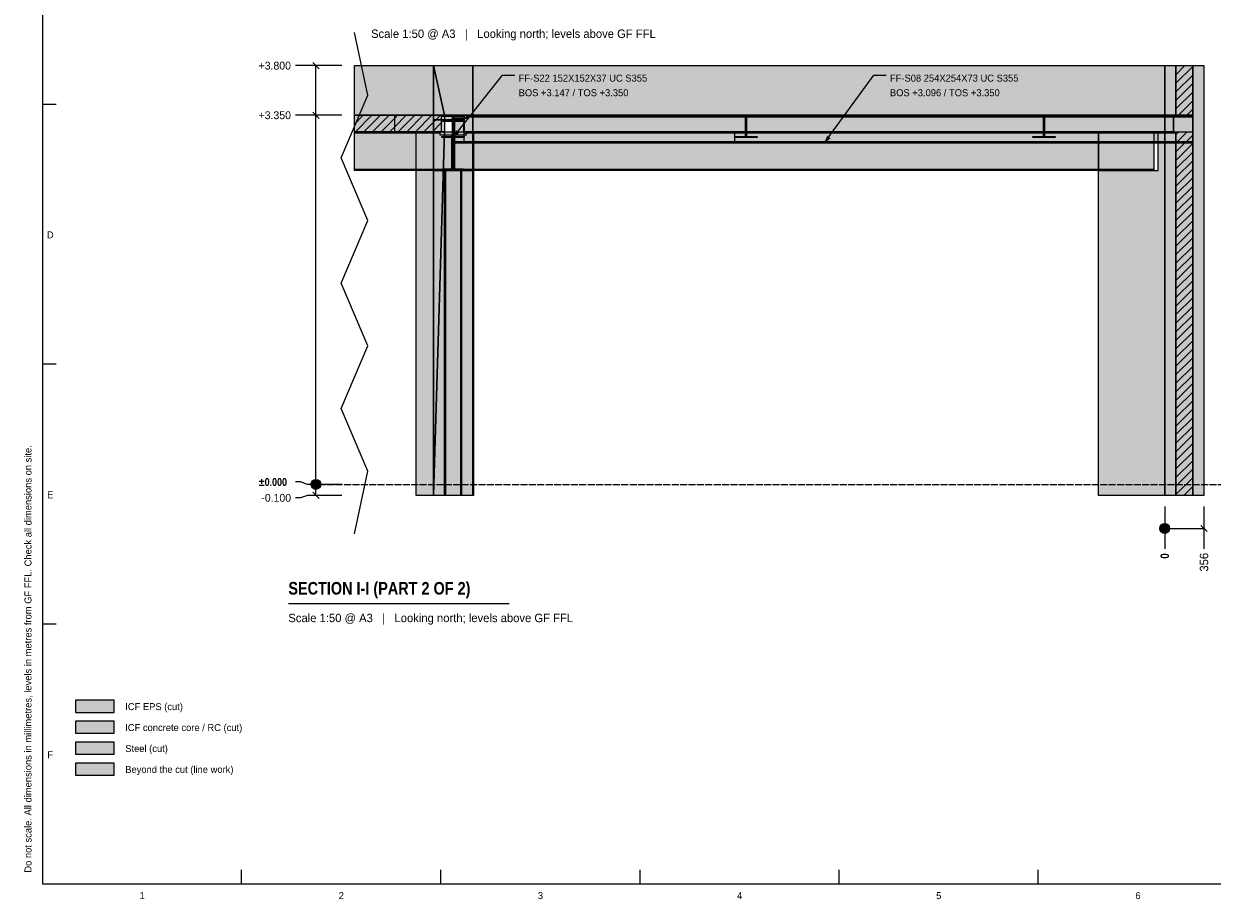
# Model space of a CAD drawing. Header units: millimetres. Extents: x 17 to 413, y 4 to 292.
# Tile 1 of 3: x 17 to 232, y 4 to 163. Entities that reach past the tile are written whole.
import ezdxf
from ezdxf.enums import TextEntityAlignment as Align

# ---------------------------------------------------------------- set-up
doc = ezdxf.new("R2010")
doc.units = ezdxf.units.MM
doc.linetypes.add('DASHED', pattern=[1.524, 1.27, -0.254])
for name, color, linetype in [('FILL-C_BDBDBF', 7, 'Continuous'), ('FILL-EPS', 7, 'Continuous'), ('FILL-INK', 7, 'Continuous'), ('FILL-LIGHT', 7, 'Continuous'), ('FILL-STEEL', 7, 'Continuous'), ('FILL-WHITE', 7, 'Continuous'), ('LINE-CORE', 7, 'Continuous'), ('LINE-INK', 7, 'Continuous'), ('LINE-STEEL-DASH', 7, 'DASHED'), ('LINE-STEEL_GREY', 7, 'Continuous'), ('TEXT-INK', 7, 'Continuous'), ('TEXT-STEEL_GREY', 7, 'Continuous')]:
    doc.layers.add(name, color=color, linetype=linetype)
doc.styles.add('OpenSansCondensed-Bold', font='OpenSansCondensed-Bold.ttf')

msp = doc.modelspace()

# ---------------------------------------------------------------- hatches: boundary and pattern name
at = {"layer": 'FILL-C_BDBDBF', "true_color": 0xbdbdbf}
h = msp.add_hatch(color=9, dxfattribs=at)
h.dxf.hatch_style = 1
h.paths.add_polyline_path([(228.63, 144.83), (228.63, 146.49), (225.85, 146.49), (225.58, 146.49), (225.58, 155.47), (227.41, 155.47), (228.63, 155.47), (228.63, 77.47), (226.81, 77.47), (225.58, 77.47), (225.58, 143.44), (226.33, 143.44), (228.63, 143.44)])
h = msp.add_hatch(color=9, dxfattribs=at)
h.dxf.hatch_style = 1
h.paths.add_polyline_path([(26, 34.3), (33, 34.3), (33, 36.5), (26, 36.5)])
at = {"layer": 'FILL-EPS', "true_color": 0xccffff}
h = msp.add_hatch(color=7, dxfattribs=at)
h.dxf.hatch_style = 1
h.paths.add_polyline_path([(223.55, 150.56), (223.55, 155.47), (225.58, 155.47), (225.58, 146.49), (223.55, 146.49)])
h = msp.add_hatch(color=7, dxfattribs=at)
h.dxf.hatch_style = 1
h.paths.add_polyline_path([(230.66, 119.74), (230.66, 77.47), (228.63, 77.47), (228.63, 155.47), (230.66, 155.47)])
h = msp.add_hatch(color=7, dxfattribs=at)
h.dxf.hatch_style = 1
h.paths.add_polyline_path([(223.55, 113.53), (223.55, 143.44), (225.58, 143.44), (225.58, 77.47), (223.55, 77.47)])
h = msp.add_hatch(color=7, dxfattribs=at)
h.dxf.hatch_style = 1
h.paths.add_polyline_path([(26, 38.1), (33, 38.1), (33, 40.3), (26, 40.3)])
at = {"layer": 'FILL-INK', "true_color": 0x1a1a1f}
h = msp.add_hatch(color=250, dxfattribs=at)
h.dxf.hatch_style = 1
h.paths.add_polyline_path([(94.46, 142.4), (95.04, 143.74), (95.63, 143.27)])
h = msp.add_hatch(color=250, dxfattribs=at)
h.dxf.hatch_style = 1
h.paths.add_polyline_path([(161.8, 141.39), (162.32, 142.74), (162.94, 142.29)])
at = {"layer": 'FILL-LIGHT', "true_color": 0xcccccf}
h = msp.add_hatch(color=254, dxfattribs=at)
h.dxf.hatch_style = 1
h.paths.add_polyline_path([(83.82, 146.47), (83.82, 143.9), (83.82, 143.47), (80.34, 143.47), (76.59, 143.47), (76.59, 146.47)])
h = msp.add_hatch(color=254, dxfattribs=at)
h.dxf.hatch_style = 1
h.paths.add_polyline_path([(85.11, 146.47), (92.33, 146.47), (92.33, 143.9), (92.33, 143.47), (91.1, 143.47), (83.88, 143.47), (83.88, 146.03), (83.88, 146.47)])
at = {"layer": 'FILL-STEEL', "true_color": 0x0d2973}
h = msp.add_hatch(color=166, dxfattribs=at)
h.dxf.hatch_style = 1
h.paths.add_polyline_path([(92.43, 142.4), (92.43, 142.44), (92.43, 142.62), (94.1, 142.62), (94.39, 142.62), (94.39, 143.16), (94.39, 146.25), (92.72, 146.25), (92.43, 146.25), (92.43, 146.28), (92.43, 146.47), (95.9, 146.47), (96.5, 146.47), (96.5, 146.44), (96.5, 146.25), (94.82, 146.25), (94.54, 146.25), (94.54, 145.71), (94.54, 142.62), (96.21, 142.62), (96.5, 142.62), (96.5, 142.59), (96.5, 142.4), (93.03, 142.4)])
h = msp.add_hatch(color=166, dxfattribs=at)
h.dxf.hatch_style = 1
h.paths.add_polyline_path([(94.74, 141.67), (94.74, 141.67), (94.74, 145.86), (94.74, 146.01), (94.82, 146.01), (97, 146.01), (97, 146.03), (97, 146.18), (97, 146.18), (97, 146.47), (160.77, 146.47), (228.66, 146.47), (228.66, 146.32), (228.66, 146.18), (228.66, 146.18), (228.66, 141.83), (228.66, 141.67), (228.66, 141.67), (228.66, 141.39), (164.9, 141.39), (97, 141.39), (95.91, 141.39), (94.74, 141.39), (94.74, 141.53)])
h = msp.add_hatch(color=166, dxfattribs=at)
h.dxf.hatch_style = 1
h.paths.add_polyline_path([(26, 30.5), (33, 30.5), (33, 32.7), (26, 32.7)])
at = {"layer": 'FILL-WHITE', "true_color": 0xffffff}
h = msp.add_hatch(color=7, dxfattribs=at)
h.dxf.hatch_style = 1
h.paths.add_polyline_path([(90.91, 155.47), (90.91, 77.47), (87.76, 77.47), (87.76, 143.48), (76.59, 143.48), (76.59, 155.47)])
h = msp.add_hatch(color=7, dxfattribs=at)
h.dxf.hatch_style = 1
h.paths.add_polyline_path([(90.91, 155.47), (90.91, 146.49), (76.59, 146.49), (76.59, 155.47)])
h = msp.add_hatch(color=7, dxfattribs=at)
h.dxf.hatch_style = 1
h.paths.add_polyline_path([(90.91, 155.47), (92.94, 146.49), (92.94, 143.44), (92.94, 143.41), (92.94, 143.41), (90.91, 77.47), (90.91, 155.47), (90.91, 155.5)])
h = msp.add_hatch(color=7, dxfattribs=at)
h.dxf.hatch_style = 1
h.paths.add_polyline_path([(90.91, 155.47), (98.02, 155.47), (98.03, 155.48), (98.03, 155.47), (98.03, 155.47), (98.03, 146.49), (98.02, 146.49), (96.48, 146.49), (96.48, 143.48), (96.4, 143.48), (96.4, 145.66), (92.94, 145.66), (90.91, 145.66)])
h = msp.add_hatch(color=7, dxfattribs=at)
h.dxf.hatch_style = 1
h.paths.add_polyline_path([(98.03, 155.47), (98.03, 143.48), (96.4, 143.48), (96.4, 145.66), (90.91, 145.66), (90.91, 155.47)])
h = msp.add_hatch(color=7, dxfattribs=at)
h.dxf.hatch_style = 1
h.paths.add_polyline_path([(98.02, 155.47), (98.02, 146.49), (92.94, 146.49), (92.94, 145.66), (90.91, 145.66), (90.91, 155.47)])
h = msp.add_hatch(color=7, dxfattribs=at)
h.dxf.hatch_style = 1
h.paths.add_polyline_path([(90.91, 155.47), (98.02, 155.47), (98.02, 146.49), (92.94, 146.49), (92.94, 143.44), (98.02, 143.44), (98.02, 77.47), (90.91, 77.47)])
h = msp.add_hatch(color=7, dxfattribs=at)
h.dxf.hatch_style = 1
h.paths.add_polyline_path([(98.02, 155.47), (98.02, 146.49), (92.94, 146.49), (90.91, 155.47)])
h = msp.add_hatch(color=7, dxfattribs=at)
h.dxf.hatch_style = 1
h.paths.add_polyline_path([(90.91, 155.47), (98.02, 155.47), (98.02, 143.45), (98.02, 143.44), (98.02, 77.47), (98.02, 77.47), (98.02, 77.46), (98.02, 77.47), (90.91, 77.47), (90.91, 143.44), (98.02, 143.44), (98.02, 146.49), (90.91, 146.49)])
h = msp.add_hatch(color=7, dxfattribs=at)
h.dxf.hatch_style = 1
h.paths.add_polyline_path([(98.02, 155.48), (98.02, 155.47), (98.02, 155.47)])
h = msp.add_hatch(color=7, dxfattribs=at)
h.dxf.hatch_style = 1
h.paths.add_polyline_path([(223.55, 155.47), (223.55, 77.47), (211.52, 77.47), (211.52, 136.44), (222.34, 136.44), (222.34, 143.48), (98.17, 143.48), (98.17, 77.47), (98.17, 77.46), (98.17, 77.47), (98.03, 77.47), (98.03, 136.45), (98.06, 136.45), (98.06, 143.48), (98.03, 143.48), (98.03, 155.47)])
h = msp.add_hatch(color=7, dxfattribs=at)
h.dxf.hatch_style = 1
h.paths.add_polyline_path([(98.03, 155.47), (223.55, 155.47), (223.55, 146.49), (98.03, 146.49)])
h = msp.add_hatch(color=7, dxfattribs=at)
h.dxf.hatch_style = 1
h.paths.add_polyline_path([(223.55, 146.49), (223.55, 146.49), (223.55, 155.47), (223.55, 155.47), (223.55, 155.48), (223.55, 155.47), (230.66, 155.47), (230.66, 77.47), (223.55, 77.47), (223.55, 77.44), (223.55, 77.44), (223.55, 77.44), (223.55, 77.44), (223.55, 143.44), (223.55, 143.44), (225.11, 143.44), (225.11, 146.49), (223.55, 146.49), (223.55, 146.49)])
h = msp.add_hatch(color=7, dxfattribs=at)
h.dxf.hatch_style = 1
h.paths.add_polyline_path([(230.66, 155.47), (230.66, 77.47), (223.55, 77.47), (223.55, 155.47)])
h = msp.add_hatch(color=7, dxfattribs=at)
h.dxf.hatch_style = 1
h.paths.add_polyline_path([(230.66, 155.47), (230.66, 77.47), (223.55, 77.47), (223.55, 143.44), (228.63, 143.44), (228.63, 146.49), (223.55, 146.49), (223.55, 155.47)])
h = msp.add_hatch(color=7, dxfattribs=at)
h.dxf.hatch_style = 1
h.paths.add_polyline_path([(106.06, 148.97), (130.88, 148.97), (130.88, 154.36), (106.06, 154.36)])
h = msp.add_hatch(color=7, dxfattribs=at)
h.dxf.hatch_style = 1
h.paths.add_polyline_path([(173.4, 148.97), (198.22, 148.97), (198.22, 154.36), (173.4, 154.36)])
h = msp.add_hatch(color=7, dxfattribs=at)
h.dxf.hatch_style = 1
h.paths.add_polyline_path([(90.91, 146.49), (90.91, 143.44), (87.76, 143.44), (87.76, 143.48), (76.59, 143.48), (76.59, 146.49)])
h = msp.add_hatch(color=7, dxfattribs=at)
h.dxf.hatch_style = 1
h.paths.add_polyline_path([(90.91, 143.44), (90.91, 146.49), (92.94, 146.49), (92.94, 143.44), (90.91, 143.44)])
h = msp.add_hatch(color=7, dxfattribs=at)
h.dxf.hatch_style = 1
h.paths.add_polyline_path([(92.94, 145.66), (92.94, 143.44), (98.02, 143.44), (98.02, 77.47), (90.91, 77.47), (90.91, 145.66)])
h = msp.add_hatch(color=7, dxfattribs=at)
h.dxf.hatch_style = 1
h.paths.add_polyline_path([(92.43, 142.62), (94.39, 142.62), (94.39, 146.25), (92.43, 146.25), (92.43, 146.47), (96.5, 146.47), (96.5, 146.25), (94.54, 146.25), (94.54, 142.62), (96.5, 142.62), (96.5, 142.4), (92.43, 142.4)])
h = msp.add_hatch(color=7, dxfattribs=at)
h.dxf.hatch_style = 1
h.paths.add_polyline_path([(92.52, 145.65), (92.52, 145.65), (92.55, 145.65), (92.52, 145.65)])
h = msp.add_hatch(color=7, dxfattribs=at)
h.dxf.hatch_style = 1
h.paths.add_polyline_path([(92.55, 136.77), (94.36, 136.77), (94.36, 145.33), (92.55, 145.33), (92.55, 145.65), (96.38, 145.65), (96.38, 145.33), (94.56, 145.33), (94.56, 136.77), (96.38, 136.77), (96.38, 136.45), (92.55, 136.45)])
h = msp.add_hatch(color=7, dxfattribs=at)
h.dxf.hatch_style = 1
h.paths.add_polyline_path([(92.55, 145.65), (96.38, 145.65), (96.38, 145.33), (94.56, 145.33), (94.56, 136.77), (96.38, 136.77), (96.38, 136.45), (92.55, 136.45), (92.55, 136.77), (94.36, 136.77), (94.36, 145.33), (92.55, 145.33), (92.55, 145.65)])
h = msp.add_hatch(color=7, dxfattribs=at)
h.dxf.hatch_style = 1
h.paths.add_polyline_path([(94.74, 146.01), (97, 146.01), (97, 146.18), (228.66, 146.18), (228.66, 141.67), (97, 141.67), (94.74, 141.67)])
h = msp.add_hatch(color=7, dxfattribs=at)
h.dxf.hatch_style = 1
h.paths.add_polyline_path([(94.76, 145.91), (96.88, 145.91), (96.88, 146.18), (228.66, 146.18), (228.66, 141.67), (96.88, 141.67), (94.76, 141.67)])
h = msp.add_hatch(color=7, dxfattribs=at)
h.dxf.hatch_style = 1
h.paths.add_polyline_path([(96.88, 145.91), (96.88, 146.18), (228.66, 146.18), (228.66, 141.67), (96.88, 141.67), (94.76, 141.67), (94.76, 145.91)])
h = msp.add_hatch(color=7, dxfattribs=at)
h.dxf.hatch_style = 1
h.paths.add_polyline_path([(96.41, 145.65), (96.41, 145.65), (96.41, 145.65), (96.38, 145.65)])
h = msp.add_hatch(color=7, dxfattribs=at)
h.dxf.hatch_style = 1
h.paths.add_polyline_path([(96.48, 143.48), (96.48, 146.49), (98.03, 146.49), (98.03, 143.48)])
h = msp.add_hatch(color=7, dxfattribs=at)
h.dxf.hatch_style = 1
h.paths.add_polyline_path([(96.53, 146.47), (96.53, 146.47), (96.53, 146.47), (96.53, 146.47), (96.5, 146.47)])
h = msp.add_hatch(color=7, dxfattribs=at)
h.dxf.hatch_style = 1
h.paths.add_polyline_path([(96.88, 146.18), (96.88, 146.47), (228.66, 146.47), (228.66, 146.18), (96.88, 146.18)])
h = msp.add_hatch(color=7, dxfattribs=at)
h.dxf.hatch_style = 1
h.paths.add_polyline_path([(228.66, 146.47), (228.66, 146.18), (96.88, 146.18), (96.88, 146.47)])
h = msp.add_hatch(color=7, dxfattribs=at)
h.dxf.hatch_style = 1
h.paths.add_polyline_path([(97, 146.18), (97, 146.47), (228.66, 146.47), (228.66, 146.18), (97, 146.18)])
h = msp.add_hatch(color=7, dxfattribs=at)
h.dxf.hatch_style = 1
h.paths.add_polyline_path([(98.06, 143.48), (98.03, 143.48), (98.03, 146.49), (223.55, 146.49), (223.55, 146.49), (223.56, 146.5), (223.58, 146.5), (223.58, 146.5), (223.58, 146.5), (223.58, 146.49), (223.55, 146.49), (223.55, 143.44), (222.34, 143.44), (222.34, 143.48), (98.17, 143.48), (98.17, 143.44), (98.06, 143.44)])
h = msp.add_hatch(color=7, dxfattribs=at)
h.dxf.hatch_style = 1
h.paths.add_polyline_path([(145.52, 146.47), (145.52, 146.47), (145.54, 146.47), (145.55, 146.47), (149.62, 146.47), (149.62, 146.25), (147.66, 146.25), (147.66, 145.95), (147.66, 142.62), (149.62, 142.62), (149.62, 142.4), (145.55, 142.4), (145.55, 142.62), (147.51, 142.62), (147.51, 146.25), (145.55, 146.25), (145.55, 146.47), (145.52, 146.47)])
h = msp.add_hatch(color=7, dxfattribs=at)
h.dxf.hatch_style = 1
h.paths.add_polyline_path([(145.55, 142.62), (147.51, 142.62), (147.51, 145.95), (147.51, 146.25), (145.55, 146.25), (145.55, 146.47), (149.62, 146.47), (149.62, 146.25), (147.66, 146.25), (147.66, 142.62), (149.62, 142.62), (149.62, 142.4), (145.55, 142.4)])
h = msp.add_hatch(color=7, dxfattribs=at)
h.dxf.hatch_style = 1
h.paths.add_polyline_path([(145.55, 142.62), (147.51, 142.62), (147.51, 145.95), (147.66, 145.95), (147.66, 142.62), (149.62, 142.62), (149.62, 142.4), (145.55, 142.4)])
h = msp.add_hatch(color=7, dxfattribs=at)
h.dxf.hatch_style = 1
h.paths.add_polyline_path([(147.51, 142.62), (147.51, 145.95), (147.66, 145.95), (147.66, 142.62), (149.62, 142.62), (149.62, 142.4), (145.55, 142.4), (145.55, 142.62)])
h = msp.add_hatch(color=7, dxfattribs=at)
h.dxf.hatch_style = 1
h.paths.add_polyline_path([(149.65, 146.47), (149.65, 146.47), (149.65, 146.47), (149.65, 146.47), (149.62, 146.47)])
h = msp.add_hatch(color=7, dxfattribs=at)
h.dxf.hatch_style = 1
h.paths.add_polyline_path([(199.58, 146.47), (199.58, 146.47), (199.6, 146.47), (199.61, 146.47), (203.68, 146.47), (203.68, 146.25), (201.72, 146.25), (201.72, 145.95), (201.72, 142.62), (203.68, 142.62), (203.68, 142.4), (199.61, 142.4), (199.61, 142.62), (201.57, 142.62), (201.57, 146.25), (199.61, 146.25), (199.61, 146.47), (199.58, 146.47)])
h = msp.add_hatch(color=7, dxfattribs=at)
h.dxf.hatch_style = 1
h.paths.add_polyline_path([(199.61, 142.62), (201.57, 142.62), (201.57, 145.95), (201.57, 146.25), (199.61, 146.25), (199.61, 146.47), (203.68, 146.47), (203.68, 146.25), (201.72, 146.25), (201.72, 142.62), (203.68, 142.62), (203.68, 142.4), (199.61, 142.4)])
h = msp.add_hatch(color=7, dxfattribs=at)
h.dxf.hatch_style = 1
h.paths.add_polyline_path([(199.61, 142.62), (201.57, 142.62), (201.57, 145.95), (201.72, 145.95), (201.72, 142.62), (203.68, 142.62), (203.68, 142.4), (199.61, 142.4)])
h = msp.add_hatch(color=7, dxfattribs=at)
h.dxf.hatch_style = 1
h.paths.add_polyline_path([(201.57, 142.62), (201.57, 145.95), (201.72, 145.95), (201.72, 142.62), (203.68, 142.62), (203.68, 142.4), (199.61, 142.4), (199.61, 142.62)])
h = msp.add_hatch(color=7, dxfattribs=at)
h.dxf.hatch_style = 1
h.paths.add_polyline_path([(203.71, 146.47), (203.71, 146.47), (203.71, 146.47), (203.71, 146.47), (203.68, 146.47)])
h = msp.add_hatch(color=7, dxfattribs=at)
h.dxf.hatch_style = 1
h.paths.add_polyline_path([(223.55, 146.49), (225.11, 146.49), (225.11, 143.44), (223.55, 143.44)])
h = msp.add_hatch(color=7, dxfattribs=at)
h.dxf.hatch_style = 1
h.paths.add_polyline_path([(92.04, 143.47), (92.04, 143.27), (76.59, 143.27), (76.59, 143.47)])
h = msp.add_hatch(color=7, dxfattribs=at)
h.dxf.hatch_style = 1
h.paths.add_polyline_path([(92.04, 143.47), (92.04, 143.27), (76.59, 143.27), (76.59, 143.47)])
h = msp.add_hatch(color=7, dxfattribs=at)
h.dxf.hatch_style = 1
h.paths.add_polyline_path([(92.04, 143.27), (92.04, 142.91), (94.16, 142.91), (94.16, 136.63), (92.04, 136.63), (76.59, 136.63), (76.59, 143.27)])
h = msp.add_hatch(color=7, dxfattribs=at)
h.dxf.hatch_style = 1
h.paths.add_polyline_path([(92.04, 143.27), (92.04, 142.91), (94.16, 142.91), (94.16, 136.63), (92.04, 136.63), (76.59, 136.63), (76.59, 143.27)])
h = msp.add_hatch(color=7, dxfattribs=at)
h.dxf.hatch_style = 1
h.paths.add_polyline_path([(87.76, 77.47), (87.76, 143.44), (90.91, 143.44), (90.91, 77.47)])
h = msp.add_hatch(color=7, dxfattribs=at)
h.dxf.hatch_style = 1
h.paths.add_polyline_path([(92.94, 143.44), (98.02, 143.44), (98.02, 77.47), (90.91, 77.47), (92.94, 143.44)])
h = msp.add_hatch(color=7, dxfattribs=at)
h.dxf.hatch_style = 1
h.paths.add_polyline_path([(94.76, 136.63), (94.76, 142.91), (96.88, 142.91), (96.88, 143.27), (221.54, 143.27), (221.54, 136.63), (96.88, 136.63)])
h = msp.add_hatch(color=7, dxfattribs=at)
h.dxf.hatch_style = 1
h.paths.add_polyline_path([(96.88, 142.91), (96.88, 143.27), (221.54, 143.27), (221.54, 136.63), (96.88, 136.63), (94.76, 136.63), (94.76, 142.91)])
h = msp.add_hatch(color=7, dxfattribs=at)
h.dxf.hatch_style = 1
h.paths.add_polyline_path([(96.5, 143.47), (145.54, 143.47), (145.54, 143.27), (96.5, 143.27)])
h = msp.add_hatch(color=7, dxfattribs=at)
h.dxf.hatch_style = 1
h.paths.add_polyline_path([(145.54, 143.47), (145.54, 141.47), (96.5, 141.47), (96.5, 143.47)])
h = msp.add_hatch(color=7, dxfattribs=at)
h.dxf.hatch_style = 1
h.paths.add_polyline_path([(96.5, 141.47), (96.5, 143.27), (145.54, 143.27), (145.54, 141.47), (96.5, 141.47)])
h = msp.add_hatch(color=7, dxfattribs=at)
h.dxf.hatch_style = 1
h.paths.add_polyline_path([(96.88, 143.27), (96.88, 143.47), (221.54, 143.47), (221.54, 143.27), (96.88, 143.27)])
h = msp.add_hatch(color=7, dxfattribs=at)
h.dxf.hatch_style = 1
h.paths.add_polyline_path([(221.54, 143.47), (221.54, 143.27), (96.88, 143.27), (96.88, 143.47)])
h = msp.add_hatch(color=7, dxfattribs=at)
h.dxf.hatch_style = 1
h.paths.add_polyline_path([(98.03, 77.46), (98.03, 77.47), (98.03, 136.45), (98.06, 136.45), (98.06, 143.44), (98.17, 143.44), (98.17, 143.47), (98.17, 143.44), (98.17, 77.47), (98.03, 77.47), (98.03, 77.46)])
h = msp.add_hatch(color=7, dxfattribs=at)
h.dxf.hatch_style = 1
h.paths.add_polyline_path([(98.1, 143.47), (225.58, 143.47), (225.58, 143.27), (98.1, 143.27)])
h = msp.add_hatch(color=7, dxfattribs=at)
h.dxf.hatch_style = 1
h.paths.add_polyline_path([(225.58, 143.47), (225.58, 141.47), (98.1, 141.47), (98.1, 143.47)])
h = msp.add_hatch(color=7, dxfattribs=at)
h.dxf.hatch_style = 1
h.paths.add_polyline_path([(145.54, 143.47), (145.54, 141.47), (98.1, 141.47), (98.1, 143.47)])
h = msp.add_hatch(color=7, dxfattribs=at)
h.dxf.hatch_style = 1
h.paths.add_polyline_path([(98.1, 143.47), (145.54, 143.47), (145.54, 143.27), (98.1, 143.27)])
h = msp.add_hatch(color=7, dxfattribs=at)
h.dxf.hatch_style = 1
h.paths.add_polyline_path([(98.1, 143.27), (225.58, 143.27), (225.58, 141.47), (98.1, 141.47)])
h = msp.add_hatch(color=7, dxfattribs=at)
h.dxf.hatch_style = 1
h.paths.add_polyline_path([(98.1, 143.27), (145.54, 143.27), (145.54, 141.47), (98.1, 141.47)])
h = msp.add_hatch(color=7, dxfattribs=at)
h.dxf.hatch_style = 1
h.paths.add_polyline_path([(211.52, 143.44), (211.52, 143.44), (211.52, 143.44), (211.53, 143.44), (211.53, 136.44), (222.35, 136.44), (222.35, 143.44), (223.55, 143.44), (223.55, 77.47), (211.52, 77.47)])
h = msp.add_hatch(color=7, dxfattribs=at)
h.dxf.hatch_style = 1
h.paths.add_polyline_path([(94.74, 141.67), (97, 141.67), (228.66, 141.67), (228.66, 141.39), (97, 141.39), (94.74, 141.39)])
h = msp.add_hatch(color=7, dxfattribs=at)
h.dxf.hatch_style = 1
h.paths.add_polyline_path([(94.76, 141.67), (96.88, 141.67), (228.66, 141.67), (228.66, 141.39), (96.88, 141.39), (94.76, 141.39)])
h = msp.add_hatch(color=7, dxfattribs=at)
h.dxf.hatch_style = 1
h.paths.add_polyline_path([(228.66, 141.67), (228.66, 141.39), (96.88, 141.39), (94.76, 141.39), (94.76, 141.67)])
h = msp.add_hatch(color=7, dxfattribs=at)
h.dxf.hatch_style = 1
h.paths.add_polyline_path([(92.04, 136.63), (94.16, 136.63), (94.16, 136.44), (92.04, 136.44), (76.59, 136.44), (76.59, 136.63)])
h = msp.add_hatch(color=7, dxfattribs=at)
h.dxf.hatch_style = 1
h.paths.add_polyline_path([(92.04, 136.63), (94.16, 136.63), (94.16, 136.44), (92.04, 136.44), (76.59, 136.44), (76.59, 136.63)])
h = msp.add_hatch(color=7, dxfattribs=at)
h.dxf.hatch_style = 1
h.paths.add_polyline_path([(90.91, 136.45), (98.02, 136.45), (98.03, 136.48), (98.03, 136.48), (98.03, 77.47), (98.02, 77.47), (90.91, 77.47)])
h = msp.add_hatch(color=7, dxfattribs=at)
h.dxf.hatch_style = 1
h.paths.add_polyline_path([(98.03, 136.45), (98.03, 77.47), (90.91, 77.47), (90.91, 136.45)])
h = msp.add_hatch(color=7, dxfattribs=at)
h.dxf.hatch_style = 1
h.paths.add_polyline_path([(98.02, 136.45), (98.02, 77.47), (90.91, 77.47), (90.91, 136.45)])
h = msp.add_hatch(color=7, dxfattribs=at)
h.dxf.hatch_style = 1
h.paths.add_polyline_path([(90.91, 136.45), (98.02, 136.45), (98.02, 77.47), (90.91, 77.47)])
h = msp.add_hatch(color=7, dxfattribs=at)
h.dxf.hatch_style = 1
h.paths.add_polyline_path([(93.08, 136.45), (93.08, 77.47), (92.94, 77.47), (92.94, 136.45)])
h = msp.add_hatch(color=7, dxfattribs=at)
h.dxf.hatch_style = 1
h.paths.add_polyline_path([(92.94, 136.45), (93.08, 136.45), (93.08, 77.47), (92.94, 77.47)])
h = msp.add_hatch(color=7, dxfattribs=at)
h.dxf.hatch_style = 1
h.paths.add_polyline_path([(93.08, 136.45), (93.08, 77.47), (92.94, 77.47), (92.94, 136.45)])
h = msp.add_hatch(color=7, dxfattribs=at)
h.dxf.hatch_style = 1
h.paths.add_polyline_path([(92.94, 136.45), (93.08, 136.45), (93.08, 77.47), (92.94, 77.47)])
h = msp.add_hatch(color=7, dxfattribs=at)
h.dxf.hatch_style = 1
h.paths.add_polyline_path([(93.08, 136.45), (95.85, 136.45), (95.85, 77.47), (93.08, 77.47), (93.08, 136.45)])
h = msp.add_hatch(color=7, dxfattribs=at)
h.dxf.hatch_style = 1
h.paths.add_polyline_path([(93.08, 77.47), (93.08, 136.45), (95.85, 136.45), (95.85, 77.47), (93.08, 77.47)])
h = msp.add_hatch(color=7, dxfattribs=at)
h.dxf.hatch_style = 1
h.paths.add_polyline_path([(93.08, 136.45), (95.85, 136.45), (95.85, 77.47), (93.08, 77.47), (93.08, 136.45)])
h = msp.add_hatch(color=7, dxfattribs=at)
h.dxf.hatch_style = 1
h.paths.add_polyline_path([(93.08, 77.47), (93.08, 136.45), (95.85, 136.45), (95.85, 77.47), (93.08, 77.47)])
h = msp.add_hatch(color=7, dxfattribs=at)
h.dxf.hatch_style = 1
h.paths.add_polyline_path([(94.76, 136.63), (96.88, 136.63), (221.54, 136.63), (221.54, 136.44), (96.88, 136.44), (94.76, 136.44)])
h = msp.add_hatch(color=7, dxfattribs=at)
h.dxf.hatch_style = 1
h.paths.add_polyline_path([(94.76, 136.63), (221.54, 136.63), (221.54, 136.44), (96.88, 136.44), (94.76, 136.44)])
h = msp.add_hatch(color=7, dxfattribs=at)
h.dxf.hatch_style = 1
h.paths.add_polyline_path([(95.99, 136.45), (95.99, 77.47), (95.85, 77.47), (95.85, 136.45)])
h = msp.add_hatch(color=7, dxfattribs=at)
h.dxf.hatch_style = 1
h.paths.add_polyline_path([(95.85, 136.45), (95.99, 136.45), (95.99, 77.47), (95.85, 77.47)])
h = msp.add_hatch(color=7, dxfattribs=at)
h.dxf.hatch_style = 1
h.paths.add_polyline_path([(95.99, 136.45), (95.99, 77.47), (95.85, 77.47), (95.85, 136.45)])
h = msp.add_hatch(color=7, dxfattribs=at)
h.dxf.hatch_style = 1
h.paths.add_polyline_path([(95.85, 136.45), (95.99, 136.45), (95.99, 77.47), (95.85, 77.47)])
h = msp.add_hatch(color=7, dxfattribs=at)
h.dxf.hatch_style = 1
h.paths.add_polyline_path([(70.49, 79.47), (70.46, 79.7), (70.37, 79.92), (70.22, 80.1), (70.04, 80.25), (69.82, 80.34), (69.59, 80.37), (69.35, 80.34), (69.14, 80.25), (68.95, 80.1), (68.81, 79.92), (68.72, 79.7), (68.69, 79.47), (68.72, 79.24), (68.81, 79.02), (68.95, 78.83), (69.14, 78.69), (69.35, 78.6), (69.59, 78.57), (69.82, 78.6), (70.04, 78.69), (70.22, 78.83), (70.37, 79.02), (70.46, 79.24)])
h = msp.add_hatch(color=7, dxfattribs=at)
h.dxf.hatch_style = 1
h.paths.add_polyline_path([(211.52, 77.47), (211.52, 77.47), (211.52, 77.46)])
h = msp.add_hatch(color=7, dxfattribs=at)
h.dxf.hatch_style = 1
h.paths.add_polyline_path([(224.44, 71.47), (224.41, 71.7), (224.32, 71.92), (224.18, 72.1), (223.99, 72.25), (223.78, 72.34), (223.54, 72.37), (223.31, 72.34), (223.09, 72.25), (222.91, 72.1), (222.76, 71.92), (222.67, 71.7), (222.64, 71.47), (222.67, 71.24), (222.76, 71.02), (222.91, 70.83), (223.09, 70.69), (223.31, 70.6), (223.54, 70.57), (223.78, 70.6), (223.99, 70.69), (224.18, 70.83), (224.32, 71.02), (224.41, 71.24)])
h = msp.add_hatch(color=7, dxfattribs=at)
h.dxf.hatch_style = 1
h.paths.add_polyline_path([(26, 26.7), (33, 26.7), (33, 28.9), (26, 28.9)])

# ---------------------------------------------------------------- linework, layer by layer
at = {"layer": 'LINE-CORE', "lineweight": 5}
for points in [[(90.91, 155.47), (90.91, 155.47), (90.91, 77.47), (90.91, 77.47), (90.91, 77.47), (90.91, 77.47), (87.76, 77.47), (87.76, 143.48), (76.59, 143.48), (76.59, 155.47)], [(90.91, 155.47), (90.91, 155.47), (90.91, 155.47), (90.91, 155.47), (90.91, 146.49), (76.59, 146.49), (76.59, 155.47)], [(90.91, 155.47), (92.94, 146.49), (92.94, 143.44), (92.94, 143.44), (92.94, 143.44), (92.94, 143.41), (92.94, 143.41), (90.91, 77.47), (90.91, 155.47), (90.91, 155.5)], [(90.91, 155.47), (98.02, 155.47), (98.03, 155.48), (98.03, 155.47), (98.03, 155.47), (98.03, 146.49), (98.02, 146.49), (96.48, 146.49), (96.48, 143.48), (96.4, 143.48), (96.4, 145.66), (92.94, 145.66), (90.91, 145.66)], [(98.03, 155.47), (98.03, 155.47), (98.03, 143.48), (96.4, 143.48), (96.4, 145.66), (90.91, 145.66), (90.91, 155.47), (90.91, 155.47)], [(98.02, 155.47), (98.02, 146.49), (92.94, 146.49), (92.94, 145.66), (90.91, 145.66), (90.91, 155.47)], [(90.91, 155.47), (98.02, 155.47), (98.02, 146.49), (92.94, 146.49), (92.94, 143.44), (98.02, 143.44), (98.02, 77.47), (90.91, 77.47)], [(98.02, 155.47), (98.02, 146.49), (92.94, 146.49), (90.91, 155.47), (90.91, 155.47)], [(90.91, 155.47), (98.02, 155.47), (98.02, 143.45), (98.02, 143.44), (98.02, 77.47), (98.02, 77.47), (98.02, 77.47), (98.02, 77.46), (98.02, 77.47), (90.91, 77.47), (90.91, 143.44), (98.02, 143.44), (98.02, 146.49), (90.91, 146.49)], [(98.02, 155.48), (98.02, 155.47), (98.02, 155.47)], [(223.55, 155.47), (223.55, 77.47), (211.52, 77.47), (211.52, 136.44), (222.34, 136.44), (222.34, 143.48), (98.17, 143.48), (98.17, 77.47), (98.17, 77.46), (98.17, 77.47), (98.03, 77.47), (98.03, 136.45), (98.06, 136.45), (98.06, 143.48), (98.03, 143.48), (98.03, 155.47)], [(98.03, 155.47), (223.55, 155.47), (223.55, 146.49), (98.03, 146.49)], [(223.55, 146.49), (223.55, 146.49), (223.55, 155.47), (223.55, 155.47), (223.55, 155.48), (223.55, 155.47), (230.66, 155.47), (230.66, 77.47), (223.55, 77.47), (223.55, 77.44), (223.55, 77.44), (223.55, 77.44), (223.55, 77.44), (223.55, 143.44), (223.55, 143.44), (225.11, 143.44), (225.11, 146.49), (223.55, 146.49), (223.55, 146.49)], [(230.66, 155.47), (230.66, 77.47), (223.55, 77.47), (223.55, 155.47)], [(230.66, 155.47), (230.66, 77.47), (223.55, 77.47), (223.55, 143.44), (228.63, 143.44), (228.63, 146.49), (223.55, 146.49), (223.55, 155.47)], [(90.91, 146.49), (90.91, 143.44), (87.76, 143.44), (87.76, 143.48), (76.59, 143.48), (76.59, 146.49)], [(90.91, 143.44), (90.91, 143.44), (90.91, 146.49), (92.94, 146.49), (92.94, 146.49), (92.94, 146.49), (92.94, 146.49), (92.94, 143.44), (90.91, 143.44), (90.91, 143.44)], [(92.94, 145.66), (92.94, 143.44), (98.02, 143.44), (98.02, 77.47), (90.91, 77.47), (90.91, 145.66)], [(92.43, 142.62), (94.39, 142.62), (94.39, 146.25), (92.43, 146.25), (92.43, 146.47), (96.5, 146.47), (96.5, 146.25), (94.54, 146.25), (94.54, 142.62), (96.5, 142.62), (96.5, 142.4), (92.43, 142.4)], [(92.52, 145.65), (92.52, 145.65), (92.55, 145.65), (92.52, 145.65)], [(92.55, 136.77), (94.36, 136.77), (94.36, 145.33), (92.55, 145.33), (92.55, 145.65), (96.38, 145.65), (96.38, 145.65), (96.38, 145.65), (96.38, 145.65), (96.38, 145.33), (94.56, 145.33), (94.56, 136.77), (96.38, 136.77), (96.38, 136.45), (92.55, 136.45)], [(92.55, 145.65), (92.55, 145.65), (96.38, 145.65), (96.38, 145.33), (94.56, 145.33), (94.56, 136.77), (96.38, 136.77), (96.38, 136.45), (92.55, 136.45), (92.55, 136.77), (94.36, 136.77), (94.36, 145.33), (92.55, 145.33), (92.55, 145.65), (92.55, 145.65)], [(94.74, 146.01), (97, 146.01), (97, 146.18), (228.66, 146.18), (228.66, 141.67), (97, 141.67), (94.74, 141.67)], [(94.76, 145.91), (96.88, 145.91), (96.88, 146.18), (228.66, 146.18), (228.66, 141.67), (96.88, 141.67), (96.88, 141.67), (94.76, 141.67)], [(96.88, 145.91), (96.88, 146.18), (228.66, 146.18), (228.66, 141.67), (96.88, 141.67), (94.76, 141.67), (94.76, 145.91)], [(96.41, 145.65), (96.41, 145.65), (96.41, 145.65), (96.38, 145.65)], [(96.48, 143.48), (96.48, 146.49), (98.03, 146.49), (98.03, 146.49), (98.03, 143.48), (96.48, 143.48)], [(96.53, 146.47), (96.53, 146.47), (96.53, 146.47), (96.53, 146.47), (96.5, 146.47)], [(96.88, 146.18), (96.88, 146.47), (228.66, 146.47), (228.66, 146.47), (228.66, 146.47), (228.66, 146.47), (228.66, 146.18), (96.88, 146.18), (96.88, 146.18), (96.88, 146.18)], [(228.66, 146.47), (228.66, 146.18), (228.66, 146.18), (96.88, 146.18), (96.88, 146.47), (96.88, 146.47)], [(97, 146.18), (97, 146.47), (228.66, 146.47), (228.66, 146.47), (228.66, 146.47), (228.66, 146.47), (228.66, 146.18), (97, 146.18), (97, 146.18), (97, 146.18)], [(98.06, 143.48), (98.03, 143.48), (98.03, 146.49), (98.03, 146.49), (223.55, 146.49), (223.55, 146.49), (223.56, 146.5), (223.58, 146.5), (223.58, 146.5), (223.58, 146.5), (223.58, 146.49), (223.55, 146.49), (223.55, 143.44), (222.34, 143.44), (222.34, 143.48), (98.17, 143.48), (98.17, 143.44), (98.06, 143.44)], [(145.52, 146.47), (145.52, 146.47), (145.54, 146.47), (145.55, 146.47), (149.62, 146.47), (149.62, 146.25), (147.66, 146.25), (147.66, 145.95), (147.66, 145.95), (147.66, 142.62), (149.62, 142.62), (149.62, 142.4), (145.55, 142.4), (145.55, 142.62), (147.51, 142.62), (147.51, 146.25), (145.55, 146.25), (145.55, 146.47), (145.52, 146.47)], [(145.55, 142.62), (147.51, 142.62), (147.51, 145.95), (147.51, 146.25), (145.55, 146.25), (145.55, 146.47), (149.62, 146.47), (149.62, 146.25), (147.66, 146.25), (147.66, 142.62), (149.62, 142.62), (149.62, 142.4), (145.55, 142.4)], [(145.55, 142.62), (147.51, 142.62), (147.51, 145.95), (147.66, 145.95), (147.66, 145.95), (147.66, 142.62), (149.62, 142.62), (149.62, 142.4), (145.55, 142.4)], [(147.51, 142.62), (147.51, 145.95), (147.51, 145.95), (147.66, 145.95), (147.66, 142.62), (149.62, 142.62), (149.62, 142.4), (145.55, 142.4), (145.55, 142.62)], [(149.65, 146.47), (149.65, 146.47), (149.65, 146.47), (149.65, 146.47), (149.62, 146.47)], [(199.58, 146.47), (199.58, 146.47), (199.6, 146.47), (199.61, 146.47), (203.68, 146.47), (203.68, 146.25), (201.72, 146.25), (201.72, 145.95), (201.72, 145.95), (201.72, 142.62), (203.68, 142.62), (203.68, 142.4), (199.61, 142.4), (199.61, 142.62), (201.57, 142.62), (201.57, 146.25), (199.61, 146.25), (199.61, 146.47), (199.58, 146.47)], [(199.61, 142.62), (201.57, 142.62), (201.57, 145.95), (201.57, 146.25), (199.61, 146.25), (199.61, 146.47), (203.68, 146.47), (203.68, 146.25), (201.72, 146.25), (201.72, 142.62), (203.68, 142.62), (203.68, 142.4), (199.61, 142.4)], [(199.61, 142.62), (201.57, 142.62), (201.57, 145.95), (201.72, 145.95), (201.72, 145.95), (201.72, 142.62), (203.68, 142.62), (203.68, 142.4), (199.61, 142.4)], [(201.57, 142.62), (201.57, 145.95), (201.57, 145.95), (201.72, 145.95), (201.72, 142.62), (203.68, 142.62), (203.68, 142.4), (199.61, 142.4), (199.61, 142.62)], [(203.71, 146.47), (203.71, 146.47), (203.71, 146.47), (203.71, 146.47), (203.68, 146.47)], [(223.55, 146.49), (225.11, 146.49), (225.11, 143.44), (223.55, 143.44)], [(92.04, 143.47), (92.04, 143.47), (92.04, 143.27), (76.59, 143.27), (76.59, 143.47)], [(92.04, 143.47), (92.04, 143.27), (76.59, 143.27), (76.59, 143.47)], [(92.04, 143.27), (92.04, 142.91), (94.16, 142.91), (94.16, 142.91), (94.16, 136.63), (92.04, 136.63), (76.59, 136.63), (76.59, 143.27)], [(92.04, 143.27), (92.04, 142.91), (94.16, 142.91), (94.16, 136.63), (94.16, 136.63), (92.04, 136.63), (76.59, 136.63), (76.59, 143.27)], [(87.76, 77.47), (87.76, 143.44), (90.91, 143.44), (90.91, 143.44), (90.91, 77.47), (87.76, 77.47)], [(92.94, 143.44), (92.94, 143.44), (98.02, 143.44), (98.02, 77.47), (98.02, 77.47), (98.02, 77.47), (90.91, 77.47), (92.94, 143.44), (92.94, 143.44)], [(94.76, 136.63), (94.76, 142.91), (96.88, 142.91), (96.88, 143.27), (221.54, 143.27), (221.54, 136.63), (96.88, 136.63), (94.76, 136.63)], [(96.88, 142.91), (96.88, 143.27), (221.54, 143.27), (221.54, 136.63), (96.88, 136.63), (94.76, 136.63), (94.76, 142.91), (94.76, 142.91)], [(96.5, 143.47), (145.54, 143.47), (145.54, 143.27), (96.5, 143.27)], [(145.54, 143.47), (145.54, 141.47), (96.5, 141.47), (96.5, 143.47)], [(96.5, 141.47), (96.5, 143.27), (145.54, 143.27), (145.54, 143.27), (145.54, 143.27), (145.54, 141.47), (96.5, 141.47), (96.5, 141.47)], [(96.88, 143.27), (96.88, 143.47), (221.54, 143.47), (221.54, 143.47), (221.54, 143.47), (221.54, 143.47), (221.54, 143.27), (96.88, 143.27), (96.88, 143.27), (96.88, 143.27)], [(221.54, 143.47), (221.54, 143.27), (221.54, 143.27), (96.88, 143.27), (96.88, 143.47), (96.88, 143.47)], [(98.03, 77.46), (98.03, 77.47), (98.03, 136.45), (98.06, 136.45), (98.06, 143.44), (98.17, 143.44), (98.17, 143.47), (98.17, 143.44), (98.17, 143.44), (98.17, 77.47), (98.03, 77.47), (98.03, 77.46)], [(98.1, 143.47), (225.58, 143.47), (225.58, 143.47), (225.58, 143.27), (98.1, 143.27), (98.1, 143.27)], [(225.58, 143.47), (225.58, 141.47), (98.1, 141.47), (98.1, 143.47)], [(145.54, 143.47), (145.54, 141.47), (98.1, 141.47), (98.1, 143.47)], [(98.1, 143.47), (145.54, 143.47), (145.54, 143.27), (98.1, 143.27)], [(98.1, 143.27), (225.58, 143.27), (225.58, 141.47), (98.1, 141.47)], [(98.1, 143.27), (145.54, 143.27), (145.54, 143.27), (145.54, 141.47), (98.1, 141.47), (98.1, 141.47)], [(211.52, 143.44), (211.52, 143.44), (211.52, 143.44), (211.52, 143.44), (211.53, 143.44), (211.53, 136.44), (222.35, 136.44), (222.35, 143.44), (223.55, 143.44), (223.55, 77.47), (223.55, 77.47), (211.52, 77.47)], [(94.74, 141.67), (97, 141.67), (228.66, 141.67), (228.66, 141.67), (228.66, 141.67), (228.66, 141.67), (228.66, 141.39), (97, 141.39), (97, 141.39), (94.74, 141.39)], [(94.76, 141.67), (96.88, 141.67), (228.66, 141.67), (228.66, 141.67), (228.66, 141.67), (228.66, 141.67), (228.66, 141.39), (96.88, 141.39), (96.88, 141.39), (94.76, 141.39)], [(228.66, 141.67), (228.66, 141.39), (228.66, 141.39), (96.88, 141.39), (94.76, 141.39), (94.76, 141.67)], [(92.04, 136.63), (92.04, 136.63), (94.16, 136.63), (94.16, 136.44), (92.04, 136.44), (76.59, 136.44), (76.59, 136.63)], [(92.04, 136.63), (94.16, 136.63), (94.16, 136.44), (92.04, 136.44), (92.04, 136.44), (76.59, 136.44), (76.59, 136.63)], [(90.91, 136.45), (98.02, 136.45), (98.03, 136.48), (98.03, 136.48), (98.03, 77.47), (98.02, 77.47), (90.91, 77.47)], [(98.03, 136.45), (98.03, 77.47), (98.03, 77.47), (90.91, 77.47), (90.91, 136.45), (90.91, 136.45)], [(98.02, 136.45), (98.02, 77.47), (90.91, 77.47), (90.91, 136.45)], [(90.91, 136.45), (98.02, 136.45), (98.02, 77.47), (90.91, 77.47)], [(93.08, 136.45), (93.08, 77.47), (92.94, 77.47), (92.94, 136.45)], [(92.94, 136.45), (93.08, 136.45), (93.08, 77.47), (92.94, 77.47)], [(93.08, 136.45), (93.08, 77.47), (92.94, 77.47), (92.94, 136.45)], [(92.94, 136.45), (93.08, 136.45), (93.08, 77.47), (92.94, 77.47)], [(93.08, 136.45), (93.08, 136.45), (95.85, 136.45), (95.85, 77.47), (95.85, 77.47), (95.85, 77.47), (95.85, 77.47), (93.08, 77.47), (93.08, 136.45), (93.08, 136.45)], [(93.08, 77.47), (93.08, 77.47), (93.08, 136.45), (95.85, 136.45), (95.85, 136.45), (95.85, 136.45), (95.85, 136.45), (95.85, 77.47), (93.08, 77.47), (93.08, 77.47)], [(93.08, 136.45), (93.08, 136.45), (95.85, 136.45), (95.85, 77.47), (95.85, 77.47), (95.85, 77.47), (95.85, 77.47), (93.08, 77.47), (93.08, 136.45), (93.08, 136.45)], [(93.08, 77.47), (93.08, 77.47), (93.08, 136.45), (95.85, 136.45), (95.85, 136.45), (95.85, 136.45), (95.85, 136.45), (95.85, 77.47), (93.08, 77.47), (93.08, 77.47)], [(94.76, 136.63), (96.88, 136.63), (221.54, 136.63), (221.54, 136.63), (221.54, 136.63), (221.54, 136.63), (221.54, 136.44), (96.88, 136.44), (96.88, 136.44), (94.76, 136.44)], [(94.76, 136.63), (221.54, 136.63), (221.54, 136.44), (221.54, 136.44), (96.88, 136.44), (94.76, 136.44)], [(95.99, 136.45), (95.99, 77.47), (95.85, 77.47), (95.85, 136.45)], [(95.85, 136.45), (95.99, 136.45), (95.99, 77.47), (95.85, 77.47)], [(95.99, 136.45), (95.99, 77.47), (95.85, 77.47), (95.85, 136.45)], [(95.85, 136.45), (95.99, 136.45), (95.99, 77.47), (95.85, 77.47)], [(211.52, 77.47), (211.52, 77.47), (211.52, 77.46)]]:
    msp.add_lwpolyline(points, close=True, dxfattribs=at)
at = {"layer": 'LINE-INK', "lineweight": 5}
for p, q in [((78.99, 150.12), (76.59, 161.5)), ((66.77, 155.47), (65.89, 155.47)), ((68.09, 155.47), (66.77, 155.47)), ((74.29, 155.47), (68.09, 155.47)), ((70.15, 154.9), (69.02, 156.03)), ((69.59, 77.47), (69.59, 155.47)), ((94.46, 142.4), (103.46, 153.76)), ((103.46, 153.76), (105.66, 153.76)), ((161.8, 141.39), (170.8, 153.76)), ((170.8, 153.76), (173, 153.76)), ((74.19, 138.74), (78.99, 150.12)), ((20, 148.5), (22.5, 148.5)), ((70.15, 145.9), (69.02, 147.03)), ((66.77, 146.47), (65.89, 146.47)), ((68.09, 146.47), (66.77, 146.47)), ((74.29, 146.47), (68.09, 146.47)), ((78.99, 127.36), (74.19, 138.74)), ((74.19, 115.98), (78.99, 127.36)), ((78.99, 104.61), (74.19, 115.98)), ((74.19, 93.23), (78.99, 104.61)), ((20, 101.33), (22.5, 101.33)), ((78.99, 81.85), (74.19, 93.23)), ((66.77, 79.91), (65.89, 79.91)), ((68.09, 79.47), (66.77, 79.91)), ((76.59, 70.47), (78.99, 81.85)), ((74.29, 79.47), (68.09, 79.47)), ((70.15, 76.9), (69.02, 78.03)), ((66.77, 77.03), (65.89, 77.03)), ((68.09, 77.47), (66.77, 77.03)), ((74.29, 77.47), (68.09, 77.47)), ((223.54, 75.47), (223.54, 69.97)), ((230.66, 75.47), (230.66, 69.97)), ((223.54, 71.47), (230.66, 71.47)), ((230.1, 72.03), (231.23, 70.9)), ((223.54, 69.97), (223.54, 68.65)), ((230.66, 69.97), (230.66, 68.65)), ((223.54, 68.65), (223.54, 67.77)), ((230.66, 68.65), (230.66, 67.77)), ((64.59, 57.87), (104.63, 57.87)), ((20, 54.17), (22.5, 54.17)), ((56.12, 7), (56.12, 9.5)), ((92.25, 7), (92.25, 9.5)), ((128.38, 7), (128.38, 9.5)), ((164.5, 7), (164.5, 9.5)), ((200.62, 7), (200.62, 9.5))]:
    msp.add_line(p, q, dxfattribs=at)
for points in [[(20, 7), (413, 7), (413, 290), (20, 290)], [(223.55, 150.56), (223.55, 155.47), (225.58, 155.47), (225.58, 146.49), (223.55, 146.49)], [(225.58, 143.44), (226.33, 143.44), (228.63, 143.44), (228.63, 144.83), (228.63, 146.49), (225.85, 146.49), (225.58, 146.49), (223.55, 146.49), (223.55, 150.56), (223.55, 155.47), (225.58, 155.47), (227.41, 155.47), (228.63, 155.47), (230.66, 155.47), (230.66, 119.74), (230.66, 77.47), (228.63, 77.47), (226.81, 77.47), (225.58, 77.47), (223.55, 77.47), (223.55, 113.53), (223.55, 143.44)], [(228.63, 144.83), (228.63, 146.49), (225.85, 146.49), (225.58, 146.49), (225.58, 155.47), (227.41, 155.47), (228.63, 155.47), (228.63, 77.47), (226.81, 77.47), (225.58, 77.47), (225.58, 143.44), (226.33, 143.44), (228.63, 143.44)], [(230.66, 119.74), (230.66, 77.47), (228.63, 77.47), (228.63, 155.47), (230.66, 155.47)], [(83.82, 146.47), (83.82, 143.9), (83.82, 143.47), (80.34, 143.47), (76.59, 143.47), (76.59, 146.47)], [(85.11, 146.47), (92.33, 146.47), (92.33, 143.9), (92.33, 143.47), (91.1, 143.47), (83.88, 143.47), (83.88, 146.03), (83.88, 146.47)], [(92.43, 142.4), (92.43, 142.44), (92.43, 142.62), (94.1, 142.62), (94.39, 142.62), (94.39, 143.16), (94.39, 146.25), (92.72, 146.25), (92.43, 146.25), (92.43, 146.28), (92.43, 146.47), (95.9, 146.47), (96.5, 146.47), (96.5, 146.44), (96.5, 146.25), (94.82, 146.25), (94.54, 146.25), (94.54, 145.71), (94.54, 142.62), (96.21, 142.62), (96.5, 142.62), (96.5, 142.59), (96.5, 142.4), (93.03, 142.4)], [(94.74, 141.67), (94.74, 141.67), (94.74, 145.86), (94.74, 146.01), (94.82, 146.01), (97, 146.01), (97, 146.03), (97, 146.18), (97, 146.18), (97, 146.47), (160.77, 146.47), (228.66, 146.47), (228.66, 146.32), (228.66, 146.18), (228.66, 146.18), (228.66, 141.83), (228.66, 141.67), (228.66, 141.67), (228.66, 141.39), (164.9, 141.39), (97, 141.39), (95.91, 141.39), (94.74, 141.39), (94.74, 141.53)], [(223.55, 113.53), (223.55, 143.44), (225.58, 143.44), (225.58, 77.47), (223.55, 77.47)], [(26, 38.1), (33, 38.1), (33, 40.3), (26, 40.3)], [(26, 34.3), (33, 34.3), (33, 36.5), (26, 36.5)], [(26, 30.5), (33, 30.5), (33, 32.7), (26, 32.7)], [(26, 26.7), (33, 26.7), (33, 28.9), (26, 28.9)]]:
    msp.add_lwpolyline(points, close=True, dxfattribs=at)
for centre in [(69.59, 79.47), (223.54, 71.47)]:
    msp.add_circle(centre, 0.9, dxfattribs=at)
at = {"layer": 'LINE-STEEL-DASH', "lineweight": 5}
msp.add_line((68.59, 79.47), (238.66, 79.47), dxfattribs=at)
at = {"layer": 'LINE-STEEL_GREY', "lineweight": 5}
for p, q in [((225.58, 153.83), (227.22, 155.47)), ((225.58, 155.39), (225.66, 155.47)), ((225.58, 152.28), (228.63, 155.33)), ((225.58, 150.72), (228.63, 153.77)), ((225.58, 149.17), (228.63, 152.22)), ((225.58, 147.61), (228.63, 150.66)), ((226.02, 146.49), (228.63, 149.1)), ((227.58, 146.49), (228.63, 147.55)), ((76.59, 144.87), (78.18, 146.47)), ((76.59, 146.43), (76.63, 146.47)), ((76.74, 143.47), (79.74, 146.47)), ((78.29, 143.47), (81.29, 146.47)), ((79.85, 143.47), (82.85, 146.47)), ((81.41, 143.47), (83.82, 145.89)), ((83.88, 144.39), (85.96, 146.47)), ((83.88, 145.95), (84.41, 146.47)), ((84.52, 143.47), (87.52, 146.47)), ((86.07, 143.47), (89.07, 146.47)), ((87.63, 143.47), (90.63, 146.47)), ((89.18, 143.47), (92.18, 146.47)), ((90.74, 143.47), (92.33, 145.06)), ((228.63, 145.99), (228.63, 145.99)), ((228.63, 144.44), (228.63, 144.44)), ((82.96, 143.47), (83.82, 144.33)), ((92.29, 143.47), (92.33, 143.51)), ((225.58, 141.39), (227.64, 143.44)), ((225.58, 142.95), (226.08, 143.44)), ((225.58, 139.83), (228.63, 142.88)), ((225.58, 138.28), (228.63, 141.33)), ((225.58, 136.72), (228.63, 139.77)), ((225.58, 135.17), (228.63, 138.22)), ((225.58, 133.61), (228.63, 136.66)), ((225.58, 132.06), (228.63, 135.1)), ((225.58, 130.5), (228.63, 133.55)), ((225.58, 128.94), (228.63, 131.99)), ((225.58, 127.39), (228.63, 130.44)), ((225.58, 125.83), (228.63, 128.88)), ((225.58, 124.28), (228.63, 127.33)), ((225.58, 122.72), (228.63, 125.77)), ((225.58, 121.17), (228.63, 124.21)), ((225.58, 119.61), (228.63, 122.66)), ((225.58, 118.06), (228.63, 121.1)), ((225.58, 116.5), (228.63, 119.55)), ((225.58, 114.94), (228.63, 117.99)), ((225.58, 113.39), (228.63, 116.44)), ((225.58, 111.83), (228.63, 114.88)), ((225.58, 110.28), (228.63, 113.33)), ((225.58, 108.72), (228.63, 111.77)), ((225.58, 107.17), (228.63, 110.21)), ((225.58, 105.61), (228.63, 108.66)), ((225.58, 104.05), (228.63, 107.1)), ((225.58, 102.5), (228.63, 105.55)), ((225.58, 100.94), (228.63, 103.99)), ((225.58, 99.39), (228.63, 102.44)), ((225.58, 97.83), (228.63, 100.88)), ((225.58, 96.28), (228.63, 99.32)), ((225.58, 94.72), (228.63, 97.77)), ((225.58, 93.17), (228.63, 96.21)), ((225.58, 91.61), (228.63, 94.66)), ((225.58, 90.05), (228.63, 93.1)), ((225.58, 88.5), (228.63, 91.55)), ((225.58, 86.94), (228.63, 89.99)), ((225.58, 85.39), (228.63, 88.44)), ((225.58, 83.83), (228.63, 86.88)), ((225.58, 82.28), (228.63, 85.32)), ((225.58, 80.72), (228.63, 83.77)), ((225.58, 79.16), (228.63, 82.21)), ((225.58, 77.61), (228.63, 80.66)), ((227, 77.47), (228.63, 79.1)), ((228.55, 77.47), (228.63, 77.55))]:
    msp.add_line(p, q, dxfattribs=at)

# ---------------------------------------------------------------- texts
at = {"layer": 'TEXT-INK'}
for s, height, p in [('+3.800', 1.422, (59.19, 154.76)), ('FF-S22 152X152X37 UC S355', 1.27, (106.36, 152.57)), ('FF-S08 254X254X73 UC S355', 1.27, (173.7, 152.57)), ('BOS +3.147 / TOS +3.350', 1.27, (106.36, 149.92)), ('BOS +3.096 / TOS +3.350', 1.27, (173.7, 149.92)), ('+3.350', 1.422, (59.19, 145.76)), ('-0.100', 1.422, (59.69, 76.32)), ('ICF EPS (cut)', 1.27, (35, 38.5)), ('ICF concrete core / RC (cut)', 1.27, (35, 34.7)), ('Steel (cut)', 1.27, (35, 30.9)), ('Beyond the cut (line work)', 1.27, (35, 27.1))]:
    msp.add_text(s, height=height, dxfattribs=at).set_placement(p)
at = {"layer": 'TEXT-INK', "style": 'OpenSansCondensed-Bold'}
for s, height, p in [('±0.000', 1.422, (59.19, 79.19)), ('SECTION I-I (PART 2 OF 2)', 2.286, (64.59, 59.47))]:
    msp.add_text(s, height=height, dxfattribs=at).set_placement(p)
msp.add_text('0', height=1.52, rotation=90, dxfattribs=at).set_placement((224.31, 65.99))
at = {"layer": 'TEXT-INK'}
msp.add_text('356', height=1.524, rotation=90, dxfattribs=at).set_placement((231.43, 63.64))
at = {"layer": 'TEXT-STEEL_GREY'}
for p in [(79.59, 160.5), (64.59, 54.47)]:
    msp.add_text('Scale 1:50 @ A3   |   Looking north; levels above GF FFL', height=1.524, dxfattribs=at).set_placement(p)
for s, p in [('D', (21.4, 124.12)), ('E', (21.4, 76.95)), ('F', (21.4, 29.78)), ('1', (38.06, 4.2)), ('2', (74.19, 4.2)), ('3', (110.31, 4.2)), ('4', (146.44, 4.2)), ('5', (182.56, 4.2)), ('6', (218.69, 4.2))]:
    msp.add_text(s, height=1.27, dxfattribs=at).set_placement(p, align=Align.CENTER)
msp.add_text('Do not scale. All dimensions in millimetres, levels in metres from GF FFL. Check all dimensions on site.', height=1.27, rotation=90, dxfattribs=at).set_placement((18, 9))

doc.saveas('drawing.dxf')
